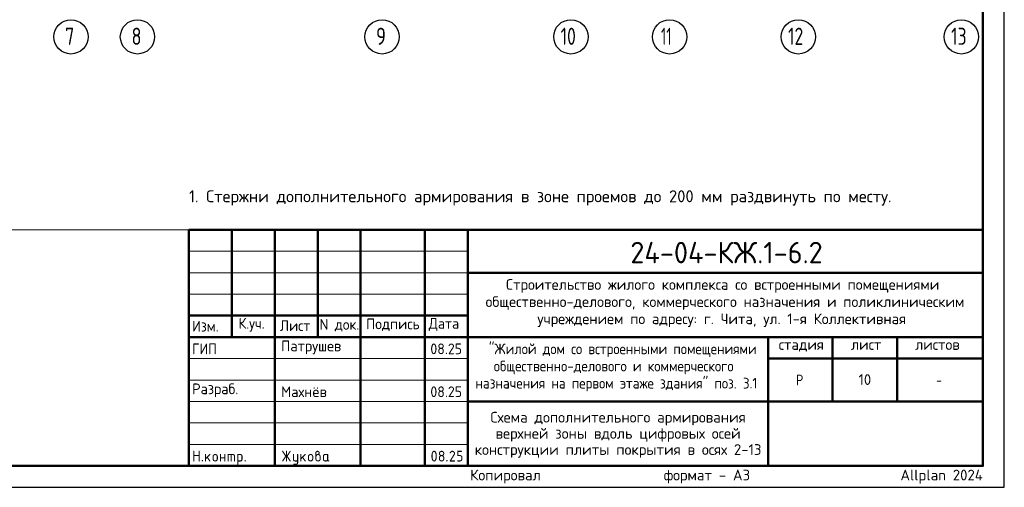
# Model space of a CAD drawing. Header units: millimetres. Extents: x 0 to 42000, y 0 to 29700.
# Tile 4 of 7: x 19055 to 42000, y 0 to 10896. Entities that reach past the tile are written whole.
import ezdxf

# ---------------------------------------------------------------- set-up
doc = ezdxf.new("R2010")
doc.units = ezdxf.units.MM
doc.linetypes.add('______5', pattern=[1100, 800, -100, 100, -100])
doc.layers.add('Standard', color=7, linetype='Continuous', lineweight=25)
doc.layers.add('Надписи', color=7, linetype='Continuous', lineweight=25)
doc.layers.add('Оси', color=7, linetype='______5', lineweight=13, true_color=0x656565)
doc.styles.add('ISOCPEUR', font='txt')

msp = doc.modelspace()

# ---------------------------------------------------------------- hatches: boundary and pattern name
at = {"layer": 'Standard', "linetype": 'Continuous', "lineweight": 25, "transparency": 33554687}
for points in [[(23099, 614), (23099, 839), (23099, 840), (23099, 842), (23099, 843), (23100, 844), (23100, 845), (23101, 846), (23101, 847), (23102, 848), (23103, 849), (23104, 850), (23105, 850), (23106, 851), (23107, 851), (23109, 851), (23110, 851), (23112, 851), (23113, 851), (23115, 851), (23116, 851), (23117, 851), (23118, 850), (23119, 850), (23120, 849), (23121, 848), (23122, 847), (23122, 846), (23123, 845), (23123, 844), (23124, 843), (23124, 842), (23124, 840), (23124, 839), (23124, 751), (23224, 751), (23224, 839), (23224, 840), (23224, 842), (23224, 843), (23225, 844), (23225, 845), (23226, 846), (23226, 847), (23227, 848), (23228, 849), (23229, 850), (23230, 850), (23231, 851), (23232, 851), (23233, 851), (23235, 851), (23236, 851), (23238, 851), (23239, 851), (23241, 851), (23242, 851), (23243, 850), (23244, 850), (23245, 849), (23246, 848), (23247, 847), (23247, 846), (23248, 845), (23248, 844), (23249, 843), (23249, 842), (23249, 840), (23249, 839), (23249, 614), (23249, 612), (23249, 611), (23249, 609), (23248, 608), (23248, 607), (23247, 606), (23247, 605), (23246, 604), (23245, 604), (23244, 603), (23243, 602), (23242, 602), (23241, 602), (23239, 601), (23238, 601), (23236, 601), (23235, 601), (23233, 601), (23232, 602), (23231, 602), (23230, 602), (23229, 603), (23228, 604), (23227, 604), (23226, 605), (23226, 606), (23225, 607), (23225, 608), (23224, 609), (23224, 611), (23224, 612), (23224, 614), (23224, 726), (23124, 726), (23124, 614), (23124, 612), (23124, 611), (23124, 609), (23123, 608), (23123, 607), (23122, 606), (23122, 605), (23121, 604), (23120, 604), (23119, 603), (23118, 602), (23117, 602), (23116, 602), (23115, 601), (23113, 601), (23112, 601), (23110, 601), (23109, 601), (23107, 602), (23106, 602), (23105, 602), (23104, 603), (23103, 604), (23102, 604), (23101, 605), (23101, 606), (23100, 607), (23100, 608), (23099, 609), (23099, 611), (23099, 612)], [(23399, 694), (23478, 773), (23478, 773), (23479, 774), (23480, 775), (23482, 775), (23483, 776), (23484, 776), (23485, 776), (23486, 776), (23488, 776), (23489, 776), (23491, 776), (23492, 775), (23493, 775), (23494, 774), (23495, 774), (23496, 773), (23497, 772), (23497, 771), (23498, 770), (23498, 769), (23499, 768), (23499, 767), (23499, 765), (23499, 764), (23499, 762), (23499, 761), (23498, 760), (23498, 759), (23497, 758), (23497, 757), (23496, 756), (23495, 755), (23440, 700), (23496, 621), (23498, 619), (23498, 617), (23499, 616), (23499, 614), (23499, 612), (23499, 611), (23499, 609), (23498, 608), (23498, 607), (23497, 606), (23497, 605), (23496, 604), (23495, 604), (23494, 603), (23493, 602), (23492, 602), (23491, 602), (23489, 601), (23488, 601), (23486, 601), (23485, 601), (23483, 602), (23482, 602), (23480, 603), (23479, 603), (23478, 604), (23477, 605), (23476, 607), (23422, 682), (23399, 659), (23399, 614), (23399, 612), (23399, 611), (23399, 609), (23398, 608), (23398, 607), (23397, 606), (23397, 605), (23396, 604), (23395, 604), (23394, 603), (23393, 602), (23392, 602), (23391, 602), (23389, 601), (23388, 601), (23386, 601), (23385, 601), (23383, 601), (23382, 602), (23381, 602), (23380, 602), (23379, 603), (23378, 604), (23377, 604), (23376, 605), (23376, 606), (23375, 607), (23375, 608), (23374, 609), (23374, 611), (23374, 612), (23374, 614), (23374, 764), (23374, 765), (23374, 767), (23374, 768), (23375, 769), (23375, 770), (23376, 771), (23376, 772), (23377, 773), (23378, 774), (23379, 774), (23380, 775), (23381, 775), (23382, 776), (23383, 776), (23385, 776), (23386, 776), (23388, 776), (23389, 776), (23391, 776), (23392, 775), (23393, 775), (23394, 774), (23395, 774), (23396, 773), (23397, 772), (23397, 771), (23398, 770), (23398, 769), (23399, 768), (23399, 767), (23399, 765), (23399, 764)], [(23749, 676), (23749, 614), (23749, 612), (23748, 611), (23748, 609), (23748, 608), (23747, 607), (23747, 606), (23746, 605), (23746, 604), (23745, 604), (23744, 603), (23743, 602), (23742, 602), (23740, 602), (23739, 601), (23738, 601), (23736, 601), (23735, 601), (23733, 601), (23732, 602), (23731, 602), (23729, 602), (23729, 603), (23728, 604), (23727, 604), (23726, 605), (23725, 606), (23725, 607), (23724, 608), (23724, 609), (23724, 611), (23724, 612), (23724, 614), (23724, 764), (23724, 765), (23724, 767), (23724, 768), (23724, 769), (23725, 770), (23725, 771), (23726, 772), (23727, 773), (23728, 774), (23729, 774), (23729, 775), (23731, 775), (23732, 776), (23733, 776), (23735, 776), (23736, 776), (23738, 776), (23739, 776), (23740, 776), (23742, 775), (23743, 775), (23744, 774), (23745, 774), (23746, 773), (23746, 772), (23747, 771), (23747, 770), (23748, 769), (23748, 768), (23748, 767), (23749, 765), (23749, 764), (23749, 701), (23823, 701), (23823, 764), (23823, 765), (23824, 767), (23824, 768), (23824, 769), (23825, 770), (23825, 771), (23826, 772), (23826, 773), (23827, 774), (23828, 774), (23829, 775), (23830, 775), (23832, 776), (23833, 776), (23834, 776), (23836, 776), (23837, 776), (23839, 776), (23840, 776), (23841, 775), (23843, 775), (23843, 774), (23844, 774), (23845, 773), (23846, 772), (23847, 771), (23847, 770), (23848, 769), (23848, 768), (23848, 767), (23848, 765), (23848, 764), (23848, 614), (23848, 612), (23848, 611), (23848, 609), (23848, 608), (23847, 607), (23847, 606), (23846, 605), (23845, 604), (23844, 604), (23843, 603), (23843, 602), (23841, 602), (23840, 602), (23839, 601), (23837, 601), (23836, 601), (23834, 601), (23833, 601), (23832, 602), (23830, 602), (23829, 602), (23828, 603), (23827, 604), (23826, 604), (23826, 605), (23825, 606), (23825, 607), (23824, 608), (23824, 609), (23824, 611), (23823, 612), (23823, 614), (23823, 676)], [(23911, 776), (24023, 776), (24026, 776), (24028, 776), (24031, 776), (24033, 775), (24036, 775), (24038, 774), (24040, 773), (24043, 773), (24045, 772), (24047, 770), (24049, 769), (24051, 768), (24053, 767), (24055, 765), (24057, 763), (24059, 762), (24061, 760), (24062, 758), (24064, 756), (24065, 754), (24067, 752), (24068, 750), (24069, 748), (24070, 745), (24071, 743), (24071, 741), (24072, 739), (24072, 736), (24073, 734), (24073, 731), (24073, 729), (24073, 726), (24073, 614), (24073, 612), (24073, 611), (24073, 609), (24073, 608), (24072, 607), (24072, 606), (24071, 605), (24070, 604), (24069, 604), (24068, 603), (24067, 602), (24066, 602), (24065, 602), (24064, 601), (24062, 601), (24061, 601), (24059, 601), (24058, 601), (24057, 602), (24055, 602), (24054, 602), (24053, 603), (24052, 604), (24051, 604), (24051, 605), (24050, 606), (24049, 607), (24049, 608), (24049, 609), (24048, 611), (24048, 612), (24048, 614), (24048, 726), (24048, 729), (24048, 731), (24047, 734), (24046, 736), (24046, 738), (24044, 740), (24043, 742), (24041, 744), (24039, 746), (24037, 747), (24035, 748), (24033, 749), (24031, 750), (24028, 751), (24026, 751), (24023, 751), (23998, 751), (23998, 614), (23998, 612), (23998, 611), (23998, 609), (23998, 608), (23997, 607), (23997, 606), (23996, 605), (23995, 604), (23995, 604), (23994, 603), (23993, 602), (23991, 602), (23990, 602), (23989, 601), (23987, 601), (23986, 601), (23984, 601), (23983, 601), (23982, 602), (23980, 602), (23979, 602), (23978, 603), (23977, 604), (23977, 604), (23976, 605), (23975, 606), (23975, 607), (23974, 608), (23974, 609), (23974, 611), (23973, 612), (23973, 614), (23973, 751), (23924, 751), (23924, 614), (23924, 612), (23923, 611), (23923, 609), (23923, 608), (23922, 607), (23922, 606), (23921, 605), (23920, 604), (23920, 604), (23919, 603), (23918, 602), (23916, 602), (23915, 602), (23914, 601), (23913, 601), (23911, 601), (23909, 601), (23908, 601), (23907, 602), (23906, 602), (23904, 602), (23903, 603), (23902, 604), (23902, 604), (23901, 605), (23900, 606), (23900, 607), (23899, 608), (23899, 609), (23899, 611), (23898, 612), (23898, 614), (23898, 764), (23898, 765), (23899, 767), (23899, 768), (23899, 769), (23900, 770), (23900, 771), (23901, 772), (23902, 773), (23902, 774), (23903, 774), (23904, 775), (23906, 775), (23907, 776), (23908, 776), (23909, 776)], [(25259, 704), (25194, 607), (25193, 605), (25192, 604), (25191, 603), (25190, 603), (25188, 602), (25187, 602), (25185, 601), (25183, 601), (25182, 601), (25180, 601), (25179, 602), (25178, 602), (25177, 603), (25176, 603), (25175, 604), (25174, 605), (25173, 605), (25173, 606), (25172, 607), (25172, 609), (25171, 610), (25171, 611), (25171, 613), (25171, 614), (25171, 616), (25172, 618), (25172, 619), (25173, 621), (25243, 726), (25173, 832), (25172, 833), (25172, 835), (25171, 837), (25171, 838), (25171, 840), (25171, 841), (25171, 843), (25172, 844), (25172, 845), (25173, 846), (25173, 847), (25174, 848), (25175, 849), (25176, 849), (25177, 850), (25178, 850), (25179, 851), (25181, 851), (25182, 851), (25184, 851), (25185, 851), (25187, 851), (25188, 851), (25189, 850), (25191, 849), (25192, 848), (25193, 847), (25194, 846), (25259, 749), (25259, 839), (25259, 840), (25259, 842), (25259, 843), (25259, 844), (25260, 845), (25260, 846), (25261, 847), (25262, 848), (25262, 849), (25263, 850), (25264, 850), (25266, 851), (25267, 851), (25268, 851), (25269, 851), (25271, 851), (25273, 851), (25274, 851), (25275, 851), (25277, 851), (25278, 850), (25279, 850), (25280, 849), (25280, 848), (25281, 847), (25282, 846), (25282, 845), (25283, 844), (25283, 843), (25283, 842), (25284, 840), (25284, 839), (25284, 749), (25348, 846), (25349, 847), (25350, 848), (25351, 849), (25353, 850), (25354, 851), (25356, 851), (25357, 851), (25359, 851), (25360, 851), (25361, 851), (25362, 851), (25363, 850), (25365, 850), (25366, 849), (25367, 848), (25367, 847), (25368, 847), (25369, 846), (25370, 845), (25370, 843), (25371, 842), (25371, 841), (25371, 840), (25371, 839), (25371, 837), (25371, 835), (25370, 833), (25369, 832), (25299, 726), (25369, 621), (25370, 619), (25371, 617), (25371, 616), (25371, 614), (25371, 613), (25371, 611), (25371, 610), (25370, 609), (25370, 608), (25369, 607), (25368, 606), (25368, 605), (25367, 604), (25366, 603), (25365, 603), (25364, 602), (25363, 602), (25361, 602), (25360, 601), (25359, 601), (25357, 601), (25356, 602), (25354, 602), (25353, 603), (25351, 603), (25350, 604), (25349, 605), (25348, 607), (25284, 704), (25284, 614), (25284, 612), (25283, 611), (25283, 609), (25283, 608), (25282, 607), (25282, 606), (25281, 605), (25280, 604), (25280, 604), (25279, 603), (25278, 602), (25277, 602), (25275, 602), (25274, 601), (25273, 601), (25271, 601), (25269, 601), (25268, 601), (25267, 602), (25266, 602), (25264, 602), (25263, 603), (25262, 604), (25262, 604), (25261, 605), (25260, 606), (25260, 607), (25259, 608), (25259, 609), (25259, 611), (25259, 612), (25259, 614)], [(25521, 576), (25521, 601), (25471, 601), (25468, 601), (25466, 602), (25463, 602), (25461, 602), (25458, 603), (25456, 603), (25454, 604), (25452, 605), (25449, 606), (25447, 607), (25445, 608), (25443, 609), (25441, 611), (25439, 612), (25437, 614), (25436, 616), (25434, 618), (25432, 620), (25431, 622), (25429, 624), (25428, 626), (25427, 628), (25426, 630), (25425, 632), (25424, 634), (25423, 637), (25422, 639), (25422, 641), (25422, 644), (25421, 646), (25421, 649), (25421, 651), (25421, 764), (25421, 765), (25421, 767), (25421, 768), (25422, 769), (25422, 770), (25423, 771), (25423, 772), (25424, 773), (25425, 774), (25426, 774), (25427, 775), (25428, 775), (25429, 776), (25431, 776), (25432, 776), (25434, 776), (25435, 776), (25437, 776), (25438, 776), (25439, 775), (25440, 775), (25441, 774), (25442, 774), (25443, 773), (25444, 772), (25444, 771), (25445, 770), (25445, 769), (25446, 768), (25446, 767), (25446, 765), (25446, 764), (25446, 651), (25446, 649), (25447, 646), (25447, 644), (25448, 642), (25449, 640), (25450, 638), (25452, 636), (25454, 634), (25455, 632), (25457, 630), (25459, 629), (25462, 628), (25464, 627), (25466, 627), (25468, 626), (25471, 626), (25521, 626), (25521, 764), (25521, 765), (25521, 767), (25521, 768), (25522, 769), (25522, 770), (25523, 771), (25523, 772), (25524, 773), (25525, 774), (25526, 774), (25527, 775), (25528, 775), (25529, 776), (25530, 776), (25532, 776), (25533, 776), (25535, 776), (25536, 776), (25538, 776), (25539, 775), (25540, 775), (25541, 774), (25542, 774), (25543, 773), (25544, 772), (25544, 771), (25545, 770), (25545, 769), (25545, 768), (25546, 767), (25546, 765), (25546, 764), (25546, 576), (25546, 574), (25546, 571), (25545, 569), (25545, 566), (25545, 564), (25544, 562), (25543, 559), (25542, 557), (25541, 555), (25540, 553), (25539, 551), (25538, 549), (25537, 547), (25535, 545), (25533, 543), (25532, 541), (25530, 539), (25528, 538), (25526, 536), (25524, 535), (25522, 533), (25520, 532), (25518, 531), (25516, 530), (25514, 529), (25511, 528), (25509, 528), (25507, 527), (25504, 527), (25502, 527), (25499, 526), (25497, 526), (25446, 526), (25445, 526), (25443, 527), (25442, 527), (25441, 527), (25440, 528), (25439, 528), (25438, 529), (25437, 529), (25436, 530), (25435, 531), (25435, 532), (25434, 533), (25434, 535), (25434, 536), (25434, 537), (25434, 539), (25434, 540), (25434, 541), (25434, 542), (25435, 544), (25435, 545), (25436, 546), (25436, 547), (25437, 548), (25438, 549), (25439, 549), (25440, 550), (25442, 550), (25443, 551), (25444, 551), (25445, 551), (25446, 551), (25496, 551), (25499, 551), (25501, 552), (25503, 552), (25506, 553), (25508, 554), (25510, 555), (25512, 557), (25514, 558), (25515, 560), (25517, 562), (25518, 564), (25519, 566), (25520, 568), (25520, 571), (25521, 573)], [(25621, 694), (25700, 773), (25700, 773), (25701, 774), (25702, 775), (25704, 775), (25705, 776), (25706, 776), (25707, 776), (25708, 776), (25710, 776), (25711, 776), (25713, 776), (25714, 775), (25715, 775), (25716, 774), (25717, 774), (25718, 773), (25719, 772), (25719, 771), (25720, 770), (25720, 769), (25721, 768), (25721, 767), (25721, 765), (25721, 764), (25721, 762), (25721, 761), (25721, 760), (25720, 759), (25720, 758), (25719, 757), (25718, 756), (25717, 755), (25662, 700), (25719, 621), (25720, 619), (25720, 617), (25721, 616), (25721, 614), (25721, 612), (25721, 611), (25721, 609), (25720, 608), (25720, 607), (25719, 606), (25719, 605), (25718, 604), (25717, 604), (25716, 603), (25715, 602), (25714, 602), (25713, 602), (25711, 601), (25710, 601), (25708, 601), (25707, 601), (25705, 602), (25704, 602), (25703, 603), (25701, 603), (25700, 604), (25699, 605), (25698, 607), (25644, 682), (25621, 659), (25621, 614), (25621, 612), (25621, 611), (25621, 609), (25620, 608), (25620, 607), (25619, 606), (25619, 605), (25618, 604), (25617, 604), (25616, 603), (25615, 602), (25614, 602), (25613, 602), (25611, 601), (25610, 601), (25608, 601), (25607, 601), (25606, 601), (25604, 602), (25603, 602), (25602, 602), (25601, 603), (25600, 604), (25599, 604), (25598, 605), (25598, 606), (25597, 607), (25597, 608), (25596, 609), (25596, 611), (25596, 612), (25596, 614), (25596, 764), (25596, 765), (25596, 767), (25596, 768), (25597, 769), (25597, 770), (25598, 771), (25598, 772), (25599, 773), (25600, 774), (25601, 774), (25602, 775), (25603, 775), (25604, 776), (25606, 776), (25607, 776), (25608, 776), (25610, 776), (25611, 776), (25613, 776), (25614, 775), (25615, 775), (25616, 774), (25617, 774), (25618, 773), (25619, 772), (25619, 771), (25620, 770), (25620, 769), (25621, 768), (25621, 767), (25621, 765), (25621, 764)], [(29137, 851), (29140, 851), (29144, 851), (29147, 851), (29150, 850), (29153, 850), (29156, 849), (29158, 848), (29161, 847), (29164, 846), (29167, 844), (29169, 843), (29172, 841), (29174, 839), (29177, 837), (29179, 835), (29181, 833), (29184, 831), (29186, 828), (29188, 826), (29189, 823), (29191, 821), (29193, 818), (29194, 816), (29195, 813), (29196, 810), (29197, 807), (29198, 804), (29198, 801), (29199, 798), (29199, 795), (29200, 792), (29200, 789), (29200, 784), (29199, 780), (29198, 775), (29197, 771), (29195, 766), (29193, 762), (29191, 757), (29188, 753), (29110, 626), (29187, 626), (29189, 626), (29190, 626), (29191, 626), (29193, 626), (29194, 625), (29195, 625), (29196, 624), (29197, 623), (29197, 622), (29198, 621), (29198, 620), (29199, 619), (29199, 618), (29199, 617), (29200, 615), (29200, 614), (29200, 612), (29199, 611), (29199, 610), (29199, 608), (29198, 607), (29198, 606), (29197, 605), (29197, 604), (29196, 604), (29195, 603), (29194, 602), (29193, 602), (29191, 602), (29190, 601), (29189, 601), (29187, 601), (29087, 601), (29086, 601), (29084, 601), (29083, 602), (29082, 602), (29081, 602), (29080, 603), (29079, 604), (29078, 604), (29077, 605), (29076, 606), (29076, 607), (29075, 608), (29075, 609), (29075, 611), (29075, 612), (29075, 614), (29075, 616), (29075, 617), (29076, 619), (29077, 621), (29168, 768), (29170, 771), (29171, 773), (29172, 776), (29173, 778), (29174, 781), (29174, 783), (29175, 786), (29175, 789), (29175, 793), (29174, 796), (29173, 800), (29172, 803), (29171, 806), (29168, 809), (29166, 813), (29164, 815), (29161, 818), (29158, 820), (29155, 822), (29152, 823), (29148, 825), (29145, 826), (29141, 826), (29137, 826), (29135, 826), (29132, 826), (29129, 825), (29127, 824), (29124, 823), (29122, 822), (29119, 820), (29117, 818), (29114, 816), (29112, 814), (29110, 812), (29107, 809), (29105, 806), (29103, 802), (29100, 799), (29098, 795), (29097, 793), (29096, 792), (29095, 791), (29094, 790), (29092, 790), (29091, 789), (29089, 789), (29087, 789), (29086, 789), (29084, 789), (29083, 789), (29082, 790), (29081, 790), (29080, 791), (29079, 791), (29078, 792), (29077, 793), (29076, 794), (29076, 795), (29075, 796), (29075, 797), (29075, 798), (29075, 800), (29075, 801), (29075, 803), (29075, 804), (29075, 805), (29076, 806), (29079, 812), (29082, 817), (29085, 822), (29088, 826), (29092, 830), (29095, 834), (29099, 837), (29103, 840), (29107, 843), (29111, 845), (29115, 847), (29119, 848), (29123, 850), (29128, 851), (29132, 851)], [(29250, 739), (29250, 839), (29250, 840), (29250, 842), (29250, 843), (29250, 844), (29251, 845), (29251, 846), (29252, 847), (29253, 848), (29253, 849), (29254, 850), (29255, 850), (29257, 851), (29258, 851), (29259, 851), (29261, 851), (29262, 851), (29349, 851), (29351, 851), (29352, 851), (29354, 851), (29355, 851), (29356, 850), (29357, 850), (29358, 849), (29359, 848), (29359, 847), (29360, 846), (29361, 845), (29361, 844), (29361, 843), (29362, 842), (29362, 840), (29362, 839), (29362, 837), (29362, 836), (29361, 834), (29361, 833), (29361, 832), (29360, 831), (29359, 830), (29359, 829), (29358, 829), (29357, 828), (29356, 827), (29355, 827), (29354, 827), (29352, 826), (29351, 826), (29349, 826), (29275, 826), (29275, 751), (29312, 751), (29315, 751), (29318, 751), (29322, 751), (29324, 750), (29327, 750), (29330, 749), (29333, 748), (29336, 747), (29339, 746), (29341, 744), (29344, 743), (29347, 741), (29349, 739), (29351, 737), (29354, 735), (29356, 733), (29358, 731), (29360, 728), (29362, 726), (29364, 723), (29366, 721), (29367, 718), (29369, 715), (29370, 713), (29371, 710), (29372, 707), (29373, 704), (29373, 701), (29374, 698), (29374, 695), (29374, 692), (29374, 689), (29374, 664), (29374, 661), (29374, 657), (29374, 654), (29373, 651), (29373, 648), (29372, 645), (29371, 643), (29370, 640), (29369, 637), (29367, 634), (29366, 632), (29364, 629), (29362, 627), (29360, 624), (29358, 622), (29356, 620), (29354, 617), (29351, 615), (29349, 613), (29346, 612), (29344, 610), (29341, 608), (29339, 607), (29336, 606), (29333, 605), (29330, 604), (29327, 603), (29324, 602), (29321, 602), (29318, 602), (29315, 601), (29312, 601), (29262, 601), (29261, 601), (29259, 601), (29258, 602), (29257, 602), (29255, 602), (29254, 603), (29253, 604), (29253, 604), (29252, 605), (29251, 606), (29251, 607), (29250, 608), (29250, 610), (29250, 611), (29250, 612), (29250, 614), (29250, 615), (29250, 617), (29250, 618), (29250, 619), (29251, 620), (29251, 621), (29252, 622), (29253, 623), (29253, 624), (29254, 625), (29255, 625), (29257, 626), (29258, 626), (29259, 626), (29261, 626), (29262, 626), (29312, 626), (29316, 626), (29319, 627), (29323, 628), (29326, 629), (29330, 630), (29333, 632), (29336, 634), (29338, 637), (29341, 640), (29343, 643), (29345, 646), (29347, 649), (29348, 653), (29349, 656), (29349, 660), (29349, 664), (29349, 689), (29349, 693), (29349, 696), (29348, 700), (29347, 703), (29345, 707), (29343, 710), (29341, 713), (29338, 715), (29336, 718), (29333, 720), (29330, 722), (29326, 724), (29323, 725), (29319, 726), (29316, 726), (29312, 726), (29262, 726), (29261, 726), (29259, 726), (29258, 727), (29257, 727), (29255, 727), (29254, 728), (29253, 729), (29253, 729), (29252, 730), (29251, 731), (29251, 732), (29250, 733), (29250, 734), (29250, 736), (29250, 737)], [(23299, 626), (23299, 628), (23299, 629), (23299, 631), (23300, 632), (23300, 633), (23301, 634), (23301, 635), (23302, 636), (23303, 637), (23304, 637), (23305, 638), (23306, 638), (23307, 638), (23309, 639), (23310, 639), (23312, 639), (23313, 639), (23314, 639), (23316, 638), (23317, 638), (23318, 638), (23319, 637), (23320, 637), (23321, 636), (23322, 635), (23322, 634), (23323, 633), (23323, 632), (23324, 631), (23324, 629), (23324, 628), (23324, 626), (23324, 614), (23324, 612), (23324, 611), (23324, 610), (23323, 608), (23323, 607), (23322, 606), (23322, 605), (23321, 604), (23320, 604), (23319, 603), (23318, 602), (23317, 602), (23316, 602), (23314, 601), (23313, 601), (23312, 601), (23310, 601), (23309, 601), (23307, 602), (23306, 602), (23305, 602), (23304, 603), (23303, 604), (23302, 604), (23301, 605), (23301, 606), (23300, 607), (23300, 608), (23299, 610), (23299, 611), (23299, 612), (23299, 614)], [(24298, 626), (24298, 628), (24298, 629), (24299, 631), (24299, 632), (24299, 633), (24300, 634), (24301, 635), (24301, 636), (24302, 637), (24303, 637), (24304, 638), (24305, 638), (24307, 638), (24308, 639), (24309, 639), (24311, 639), (24312, 639), (24314, 639), (24315, 638), (24316, 638), (24317, 638), (24318, 637), (24319, 637), (24320, 636), (24321, 635), (24322, 634), (24322, 633), (24323, 632), (24323, 631), (24323, 629), (24323, 628), (24323, 626), (24323, 614), (24323, 612), (24323, 611), (24323, 610), (24323, 608), (24322, 607), (24322, 606), (24321, 605), (24320, 604), (24319, 604), (24318, 603), (24317, 602), (24316, 602), (24315, 602), (24314, 601), (24312, 601), (24311, 601), (24309, 601), (24308, 601), (24307, 602), (24305, 602), (24304, 602), (24303, 603), (24302, 604), (24301, 604), (24301, 605), (24300, 606), (24299, 607), (24299, 608), (24299, 610), (24298, 611), (24298, 612), (24298, 614)], [(29000, 626), (29000, 628), (29000, 629), (29000, 631), (29001, 632), (29001, 633), (29002, 634), (29002, 635), (29003, 636), (29004, 637), (29005, 637), (29006, 638), (29007, 638), (29008, 638), (29009, 639), (29011, 639), (29012, 639), (29014, 639), (29015, 639), (29017, 638), (29018, 638), (29019, 638), (29020, 637), (29021, 637), (29022, 636), (29023, 635), (29023, 634), (29024, 633), (29024, 632), (29024, 631), (29025, 629), (29025, 628), (29025, 626), (29025, 614), (29025, 612), (29025, 611), (29024, 610), (29024, 608), (29024, 607), (29023, 606), (29023, 605), (29022, 604), (29021, 604), (29020, 603), (29019, 602), (29018, 602), (29017, 602), (29015, 601), (29014, 601), (29012, 601), (29011, 601), (29009, 601), (29008, 602), (29007, 602), (29006, 602), (29005, 603), (29004, 604), (29003, 604), (29002, 605), (29002, 606), (29001, 607), (29001, 608), (29000, 610), (29000, 611), (29000, 612), (29000, 614)]]:
    msp.add_hatch(color=7, dxfattribs=at).paths.add_polyline_path(points, flags=16)
h = msp.add_hatch(color=7, dxfattribs=at)
h.paths.add_polyline_path([(23549, 664), (23549, 714), (23549, 717), (23549, 720), (23549, 723), (23550, 726), (23550, 729), (23551, 732), (23552, 735), (23553, 738), (23554, 740), (23556, 743), (23557, 746), (23559, 748), (23561, 751), (23563, 753), (23565, 756), (23567, 758), (23569, 760), (23572, 762), (23574, 764), (23577, 766), (23579, 768), (23582, 769), (23584, 770), (23587, 772), (23590, 773), (23593, 774), (23596, 774), (23599, 775), (23602, 776), (23605, 776), (23608, 776), (23611, 776), (23614, 776), (23618, 776), (23621, 776), (23624, 775), (23627, 774), (23630, 774), (23633, 773), (23635, 772), (23638, 770), (23641, 769), (23643, 768), (23646, 766), (23648, 764), (23651, 762), (23653, 760), (23655, 758), (23658, 756), (23660, 753), (23662, 751), (23663, 749), (23665, 746), (23666, 743), (23668, 741), (23669, 738), (23670, 735), (23671, 732), (23672, 729), (23672, 726), (23673, 723), (23673, 720), (23674, 717), (23674, 714), (23674, 664), (23674, 660), (23673, 657), (23673, 654), (23672, 651), (23672, 648), (23671, 645), (23670, 642), (23669, 640), (23668, 637), (23666, 634), (23665, 632), (23663, 629), (23662, 627), (23660, 624), (23658, 622), (23655, 620), (23653, 617), (23651, 615), (23648, 613), (23646, 612), (23643, 610), (23641, 608), (23638, 607), (23635, 606), (23632, 605), (23629, 604), (23627, 603), (23624, 602), (23621, 602), (23617, 602), (23614, 601), (23611, 601), (23608, 601), (23605, 602), (23602, 602), (23599, 602), (23596, 603), (23593, 604), (23590, 605), (23587, 606), (23584, 607), (23582, 608), (23579, 610), (23577, 612), (23574, 613), (23572, 615), (23569, 617), (23567, 620), (23565, 622), (23563, 624), (23561, 627), (23559, 629), (23557, 632), (23556, 634), (23554, 637), (23553, 640), (23552, 642), (23551, 645), (23550, 648), (23550, 651), (23549, 654), (23549, 657), (23549, 660)], flags=16)
h.paths.add_polyline_path([(23648, 664), (23648, 714), (23648, 718), (23648, 721), (23647, 725), (23646, 728), (23644, 732), (23642, 735), (23640, 738), (23638, 740), (23635, 743), (23632, 745), (23629, 747), (23625, 749), (23622, 750), (23619, 751), (23615, 751), (23611, 751), (23607, 751), (23604, 751), (23600, 750), (23597, 749), (23594, 747), (23590, 745), (23587, 743), (23585, 740), (23582, 738), (23580, 735), (23578, 732), (23577, 728), (23575, 725), (23574, 721), (23574, 718), (23574, 714), (23574, 664), (23574, 660), (23574, 656), (23575, 653), (23577, 649), (23578, 646), (23580, 643), (23582, 640), (23585, 637), (23587, 634), (23590, 632), (23593, 630), (23597, 629), (23600, 628), (23604, 627), (23607, 626), (23611, 626), (23615, 626), (23619, 627), (23622, 628), (23625, 629), (23629, 630), (23632, 633), (23635, 635), (23638, 637), (23640, 640), (23642, 643), (23644, 646), (23646, 649), (23647, 653), (23648, 656), (23648, 660)])
h = msp.add_hatch(color=7, dxfattribs=at)
h.paths.add_polyline_path([(24123, 764), (24123, 765), (24124, 767), (24124, 768), (24124, 769), (24125, 770), (24125, 771), (24126, 772), (24127, 773), (24127, 774), (24128, 774), (24129, 775), (24130, 775), (24132, 776), (24133, 776), (24134, 776), (24136, 776), (24198, 776), (24201, 776), (24203, 776), (24206, 776), (24208, 775), (24211, 775), (24213, 774), (24215, 773), (24218, 773), (24220, 772), (24222, 770), (24224, 769), (24226, 768), (24228, 767), (24230, 765), (24232, 763), (24234, 762), (24236, 760), (24237, 758), (24239, 756), (24240, 754), (24241, 752), (24243, 750), (24244, 748), (24245, 746), (24245, 743), (24246, 741), (24247, 739), (24247, 736), (24248, 734), (24248, 731), (24248, 729), (24248, 726), (24248, 651), (24248, 649), (24248, 646), (24248, 644), (24247, 641), (24247, 639), (24246, 637), (24245, 634), (24245, 632), (24244, 630), (24243, 628), (24241, 626), (24240, 624), (24239, 622), (24237, 620), (24236, 618), (24234, 616), (24232, 614), (24230, 612), (24228, 611), (24226, 609), (24224, 608), (24222, 607), (24220, 606), (24218, 605), (24215, 604), (24213, 603), (24211, 603), (24208, 602), (24206, 602), (24203, 602), (24201, 601), (24198, 601), (24148, 601), (24148, 539), (24148, 537), (24148, 536), (24148, 535), (24148, 533), (24147, 532), (24147, 531), (24146, 530), (24145, 529), (24145, 529), (24144, 528), (24143, 528), (24141, 527), (24140, 527), (24139, 527), (24138, 526), (24136, 526), (24134, 526), (24133, 527), (24132, 527), (24130, 527), (24129, 528), (24128, 528), (24127, 529), (24127, 529), (24126, 530), (24125, 531), (24125, 532), (24124, 533), (24124, 535), (24124, 536), (24123, 537), (24123, 539)], flags=16)
h.paths.add_polyline_path([(24148, 751), (24148, 626), (24198, 626), (24201, 626), (24203, 627), (24206, 627), (24208, 628), (24210, 629), (24212, 630), (24214, 632), (24216, 634), (24218, 635), (24219, 637), (24220, 639), (24221, 642), (24222, 644), (24223, 646), (24223, 649), (24223, 651), (24223, 726), (24223, 729), (24223, 731), (24222, 734), (24221, 736), (24220, 738), (24219, 740), (24218, 742), (24216, 744), (24214, 746), (24212, 747), (24210, 748), (24208, 749), (24206, 750), (24203, 751), (24201, 751), (24198, 751)])
h = msp.add_hatch(color=7, dxfattribs=at)
h.paths.add_polyline_path([(25771, 664), (25771, 714), (25771, 717), (25771, 720), (25771, 723), (25772, 726), (25773, 729), (25773, 732), (25774, 735), (25775, 738), (25777, 740), (25778, 743), (25779, 746), (25781, 748), (25783, 751), (25785, 753), (25787, 756), (25789, 758), (25791, 760), (25794, 762), (25796, 764), (25799, 766), (25801, 768), (25804, 769), (25806, 770), (25809, 772), (25812, 773), (25815, 774), (25818, 774), (25821, 775), (25824, 776), (25827, 776), (25830, 776), (25833, 776), (25836, 776), (25840, 776), (25843, 776), (25846, 775), (25849, 774), (25852, 774), (25855, 773), (25857, 772), (25860, 770), (25863, 769), (25865, 768), (25868, 766), (25871, 764), (25873, 762), (25875, 760), (25878, 758), (25880, 756), (25882, 753), (25884, 751), (25885, 749), (25887, 746), (25889, 743), (25890, 741), (25891, 738), (25892, 735), (25893, 732), (25894, 729), (25894, 726), (25895, 723), (25895, 720), (25896, 717), (25896, 714), (25896, 664), (25896, 660), (25895, 657), (25895, 654), (25894, 651), (25894, 648), (25893, 645), (25892, 642), (25891, 640), (25890, 637), (25888, 634), (25887, 632), (25885, 629), (25884, 627), (25882, 624), (25880, 622), (25877, 620), (25875, 617), (25873, 615), (25870, 613), (25868, 612), (25865, 610), (25863, 608), (25860, 607), (25857, 606), (25854, 605), (25852, 604), (25849, 603), (25846, 602), (25843, 602), (25840, 602), (25836, 601), (25833, 601), (25830, 601), (25827, 602), (25824, 602), (25821, 602), (25818, 603), (25815, 604), (25812, 605), (25809, 606), (25806, 607), (25804, 608), (25801, 610), (25799, 612), (25796, 613), (25794, 615), (25791, 617), (25789, 620), (25787, 622), (25785, 624), (25783, 627), (25781, 629), (25779, 632), (25778, 634), (25777, 637), (25775, 640), (25774, 642), (25773, 645), (25773, 648), (25772, 651), (25771, 654), (25771, 657), (25771, 660)], flags=16)
h.paths.add_polyline_path([(25871, 664), (25871, 714), (25871, 718), (25870, 721), (25869, 725), (25868, 728), (25866, 732), (25864, 735), (25862, 738), (25860, 740), (25857, 743), (25854, 745), (25851, 747), (25848, 749), (25844, 750), (25841, 751), (25837, 751), (25833, 751), (25829, 751), (25826, 751), (25822, 750), (25819, 749), (25816, 747), (25813, 745), (25810, 743), (25807, 740), (25804, 738), (25802, 735), (25800, 732), (25799, 728), (25797, 725), (25797, 721), (25796, 718), (25796, 714), (25796, 664), (25796, 660), (25797, 656), (25797, 653), (25799, 649), (25800, 646), (25802, 643), (25804, 640), (25807, 637), (25809, 634), (25812, 632), (25815, 630), (25819, 629), (25822, 628), (25826, 627), (25829, 626), (25833, 626), (25837, 626), (25841, 627), (25844, 628), (25848, 629), (25851, 630), (25854, 633), (25857, 635), (25860, 637), (25862, 640), (25864, 643), (25866, 646), (25868, 649), (25869, 653), (25870, 656), (25871, 660)])
h = msp.add_hatch(color=7, dxfattribs=at)
h.paths.add_polyline_path([(25971, 764), (25975, 767), (25979, 769), (25982, 772), (25986, 773), (25990, 775), (25993, 775), (25997, 776), (26000, 776), (26002, 776), (26004, 777), (26006, 777), (26007, 778), (26009, 779), (26011, 781), (26013, 783), (26014, 785), (26016, 787), (26017, 789), (26018, 791), (26019, 793), (26020, 795), (26020, 797), (26021, 799), (26021, 801), (26021, 804), (26020, 806), (26020, 809), (26019, 811), (26018, 813), (26017, 815), (26015, 817), (26014, 819), (26012, 821), (26010, 822), (26008, 824), (26005, 824), (26003, 825), (26001, 826), (25998, 826), (25996, 826), (25993, 826), (25991, 826), (25988, 825), (25986, 824), (25984, 823), (25982, 822), (25980, 821), (25978, 819), (25976, 817), (25975, 815), (25973, 813), (25973, 811), (25972, 809), (25971, 806), (25971, 804), (25971, 801)])
h.paths.add_polyline_path([(26033, 771), (26037, 769), (26041, 767), (26045, 765), (26048, 762), (26052, 759), (26055, 756), (26058, 752), (26060, 748), (26063, 744), (26065, 740), (26067, 736), (26068, 732), (26069, 727), (26070, 723), (26070, 718), (26070, 714), (26070, 664), (26070, 661), (26070, 657), (26070, 654), (26069, 651), (26069, 648), (26068, 645), (26067, 642), (26066, 640), (26065, 637), (26063, 634), (26062, 632), (26060, 629), (26058, 627), (26056, 624), (26054, 622), (26052, 619), (26050, 617), (26048, 615), (26045, 613), (26043, 612), (26040, 610), (26037, 608), (26035, 607), (26032, 606), (26029, 605), (26026, 604), (26024, 603), (26021, 602), (26018, 602), (26014, 602), (26011, 601), (26008, 601), (26005, 601), (26002, 602), (25999, 602), (25996, 602), (25993, 603), (25990, 604), (25987, 605), (25984, 606), (25981, 607), (25979, 608), (25976, 610), (25973, 612), (25971, 613), (25968, 615), (25966, 617), (25964, 620), (25962, 622), (25960, 624), (25958, 627), (25956, 629), (25954, 632), (25953, 634), (25951, 637), (25950, 640), (25949, 643), (25948, 645), (25947, 648), (25947, 651), (25946, 654), (25946, 657), (25946, 661), (25946, 664), (25946, 801), (25946, 804), (25946, 806), (25946, 809), (25947, 811), (25947, 814), (25948, 816), (25948, 818), (25949, 821), (25950, 823), (25951, 825), (25953, 827), (25954, 829), (25955, 831), (25957, 833), (25958, 835), (25960, 837), (25962, 839), (25964, 840), (25966, 842), (25968, 843), (25970, 845), (25972, 846), (25974, 847), (25976, 848), (25979, 849), (25981, 849), (25983, 850), (25986, 850), (25988, 851), (25990, 851), (25993, 851), (25996, 851), (25998, 851), (26001, 851), (26003, 851), (26006, 850), (26008, 850), (26010, 849), (26013, 849), (26015, 848), (26017, 847), (26019, 846), (26021, 844), (26023, 843), (26025, 842), (26027, 840), (26029, 839), (26031, 837), (26033, 835), (26034, 833), (26036, 831), (26037, 829), (26039, 827), (26040, 825), (26041, 823), (26042, 821), (26043, 818), (26043, 816), (26044, 814), (26045, 811), (26045, 809), (26045, 806), (26045, 804), (26045, 801), (26045, 797), (26045, 792), (26044, 788), (26042, 784), (26041, 781), (26038, 777), (26036, 774)], flags=16)
h.paths.add_polyline_path([(26045, 664), (26045, 714), (26045, 718), (26045, 721), (26044, 725), (26043, 728), (26041, 732), (26039, 735), (26037, 738), (26035, 740), (26032, 743), (26029, 745), (26026, 747), (26023, 749), (26019, 750), (26016, 751), (26012, 751), (26008, 751), (26004, 751), (26001, 751), (25997, 750), (25994, 749), (25990, 747), (25987, 745), (25984, 743), (25982, 740), (25979, 738), (25977, 735), (25975, 732), (25973, 728), (25972, 725), (25971, 721), (25971, 718), (25971, 714), (25971, 664), (25971, 660), (25971, 656), (25972, 653), (25973, 649), (25975, 646), (25977, 643), (25979, 640), (25982, 637), (25984, 634), (25987, 632), (25990, 630), (25994, 629), (25997, 628), (26001, 627), (26004, 626), (26008, 626), (26012, 626), (26016, 627), (26019, 628), (26023, 629), (26026, 630), (26029, 633), (26032, 635), (26035, 637), (26037, 640), (26039, 643), (26041, 646), (26043, 649), (26044, 653), (26045, 656), (26045, 660)])
h = msp.add_hatch(color=7, dxfattribs=at)
h.paths.add_polyline_path([(26220, 751), (26170, 751), (26168, 751), (26165, 751), (26163, 750), (26161, 749), (26159, 748), (26157, 747), (26155, 746), (26153, 744), (26151, 742), (26150, 740), (26148, 738), (26147, 736), (26147, 734), (26146, 731), (26146, 729), (26146, 726), (26146, 651), (26146, 649), (26146, 646), (26147, 644), (26147, 642), (26148, 640), (26150, 638), (26151, 636), (26153, 634), (26155, 632), (26157, 630), (26159, 629), (26161, 628), (26163, 627), (26166, 627), (26168, 626), (26170, 626), (26195, 626), (26198, 626), (26200, 627), (26203, 627), (26205, 628), (26207, 629), (26209, 630), (26211, 632), (26213, 634), (26215, 635), (26216, 637), (26218, 639), (26218, 642), (26219, 644), (26220, 646), (26220, 649), (26220, 651)])
h.paths.add_polyline_path([(26270, 614), (26270, 612), (26270, 611), (26270, 609), (26270, 608), (26269, 607), (26269, 606), (26268, 605), (26267, 604), (26266, 604), (26265, 603), (26264, 602), (26263, 602), (26262, 602), (26261, 601), (26259, 601), (26258, 601), (26253, 601), (26249, 602), (26246, 603), (26242, 605), (26238, 606), (26235, 609), (26232, 611), (26229, 615), (26226, 611), (26222, 609), (26218, 606), (26214, 605), (26210, 603), (26205, 602), (26200, 601), (26195, 601), (26170, 601), (26168, 601), (26165, 602), (26163, 602), (26160, 602), (26158, 603), (26156, 603), (26153, 604), (26151, 605), (26149, 606), (26147, 607), (26145, 608), (26143, 609), (26141, 611), (26139, 612), (26137, 614), (26135, 616), (26133, 618), (26132, 619), (26130, 621), (26129, 623), (26127, 625), (26126, 628), (26125, 630), (26124, 632), (26123, 634), (26123, 636), (26122, 639), (26121, 641), (26121, 644), (26121, 646), (26121, 649), (26121, 651), (26121, 726), (26121, 729), (26121, 731), (26121, 734), (26121, 736), (26122, 739), (26123, 741), (26123, 743), (26124, 746), (26125, 748), (26126, 750), (26127, 752), (26129, 754), (26130, 756), (26132, 758), (26133, 760), (26135, 762), (26137, 763), (26139, 765), (26141, 767), (26143, 768), (26145, 769), (26147, 770), (26149, 772), (26151, 773), (26153, 773), (26156, 774), (26158, 775), (26160, 775), (26163, 776), (26165, 776), (26168, 776), (26170, 776), (26233, 776), (26234, 776), (26236, 776), (26237, 776), (26238, 775), (26239, 775), (26240, 774), (26241, 774), (26242, 773), (26243, 772), (26244, 771), (26244, 770), (26245, 769), (26245, 768), (26245, 767), (26245, 765), (26245, 764), (26245, 639), (26245, 637), (26246, 636), (26246, 634), (26246, 633), (26246, 632), (26247, 631), (26248, 630), (26248, 629), (26249, 629), (26250, 628), (26251, 627), (26252, 627), (26254, 627), (26255, 626), (26256, 626), (26258, 626), (26259, 626), (26261, 626), (26262, 626), (26263, 625), (26264, 625), (26265, 625), (26266, 624), (26267, 623), (26268, 622), (26269, 621), (26269, 620), (26270, 619), (26270, 618), (26270, 617), (26270, 615)], flags=16)
h = msp.add_hatch(color=7, dxfattribs=at)
h.paths.add_polyline_path([(28750, 726), (28750, 734), (28749, 742), (28749, 749), (28748, 756), (28747, 764), (28746, 771), (28745, 778), (28743, 785), (28742, 790), (28741, 795), (28739, 799), (28738, 803), (28736, 807), (28734, 810), (28732, 813), (28731, 816), (28729, 818), (28727, 820), (28724, 822), (28722, 824), (28720, 825), (28718, 826), (28715, 826), (28712, 826), (28710, 826), (28708, 826), (28705, 825), (28703, 824), (28701, 822), (28699, 820), (28696, 818), (28695, 816), (28693, 813), (28691, 810), (28689, 807), (28688, 803), (28686, 799), (28685, 794), (28683, 790), (28682, 785), (28680, 778), (28679, 770), (28678, 763), (28677, 756), (28676, 749), (28676, 741), (28675, 734), (28675, 726), (28675, 719), (28676, 711), (28676, 704), (28677, 696), (28678, 689), (28679, 682), (28680, 675), (28682, 668), (28683, 663), (28684, 658), (28686, 654), (28687, 650), (28689, 646), (28691, 643), (28693, 639), (28694, 637), (28696, 634), (28698, 632), (28701, 630), (28703, 629), (28705, 628), (28707, 627), (28710, 626), (28712, 626), (28715, 626), (28718, 627), (28720, 628), (28722, 629), (28724, 630), (28727, 632), (28729, 634), (28731, 637), (28732, 639), (28734, 643), (28736, 646), (28738, 650), (28739, 654), (28741, 658), (28742, 663), (28743, 668), (28745, 675), (28746, 682), (28747, 689), (28748, 696), (28749, 704), (28749, 711), (28750, 719)])
h.paths.add_polyline_path([(28775, 726), (28775, 721), (28775, 715), (28775, 710), (28774, 705), (28774, 699), (28773, 694), (28773, 689), (28772, 685), (28771, 680), (28771, 675), (28770, 671), (28769, 666), (28768, 662), (28766, 657), (28765, 653), (28764, 649), (28762, 643), (28760, 638), (28757, 633), (28755, 628), (28752, 624), (28749, 620), (28746, 616), (28743, 613), (28740, 610), (28736, 608), (28733, 606), (28729, 604), (28725, 603), (28721, 602), (28717, 601), (28712, 601), (28708, 601), (28704, 602), (28700, 603), (28696, 604), (28692, 606), (28689, 608), (28685, 610), (28682, 613), (28679, 616), (28676, 620), (28673, 624), (28670, 628), (28668, 632), (28665, 638), (28663, 643), (28661, 649), (28660, 653), (28658, 657), (28657, 661), (28656, 666), (28655, 670), (28654, 675), (28654, 680), (28653, 684), (28652, 689), (28652, 694), (28651, 699), (28651, 705), (28650, 710), (28650, 715), (28650, 721), (28650, 726), (28650, 732), (28650, 737), (28650, 743), (28651, 748), (28651, 753), (28652, 758), (28652, 763), (28653, 768), (28654, 773), (28654, 778), (28655, 782), (28656, 787), (28657, 791), (28658, 795), (28660, 800), (28661, 804), (28663, 810), (28665, 815), (28668, 820), (28670, 825), (28673, 829), (28676, 833), (28679, 836), (28682, 839), (28685, 842), (28689, 845), (28692, 847), (28696, 848), (28700, 850), (28704, 851), (28708, 851), (28712, 851), (28717, 851), (28721, 851), (28725, 850), (28729, 848), (28733, 847), (28736, 845), (28740, 842), (28743, 839), (28746, 836), (28749, 833), (28752, 829), (28755, 824), (28757, 820), (28760, 815), (28762, 810), (28764, 804), (28765, 799), (28766, 795), (28768, 791), (28769, 787), (28770, 782), (28771, 777), (28771, 773), (28772, 768), (28773, 763), (28773, 758), (28774, 753), (28774, 748), (28775, 743), (28775, 737), (28775, 732)], flags=16)
h = msp.add_hatch(color=7, dxfattribs=at)
h.paths.add_polyline_path([(28887, 626), (28891, 626), (28895, 627), (28898, 628), (28902, 629), (28905, 630), (28908, 632), (28911, 634), (28914, 637), (28917, 640), (28919, 643), (28921, 646), (28922, 649), (28923, 653), (28924, 656), (28925, 660), (28925, 664), (28925, 689), (28925, 693), (28924, 696), (28923, 700), (28922, 703), (28921, 707), (28919, 710), (28916, 713), (28914, 715), (28911, 718), (28908, 720), (28905, 722), (28902, 724), (28898, 725), (28895, 726), (28891, 726), (28887, 726), (28883, 726), (28880, 726), (28876, 725), (28873, 724), (28870, 722), (28867, 720), (28864, 718), (28861, 715), (28858, 713), (28856, 710), (28854, 707), (28853, 703), (28851, 700), (28851, 696), (28850, 693), (28850, 689), (28850, 664), (28850, 660), (28851, 656), (28851, 653), (28853, 649), (28854, 646), (28856, 643), (28858, 640), (28861, 637), (28864, 634), (28867, 632), (28870, 630), (28873, 629), (28876, 628), (28880, 627), (28883, 626)])
h.paths.add_polyline_path([(28887, 601), (28884, 601), (28881, 602), (28878, 602), (28875, 602), (28872, 603), (28869, 604), (28866, 605), (28863, 606), (28861, 607), (28858, 608), (28855, 610), (28853, 612), (28850, 613), (28848, 615), (28845, 617), (28843, 620), (28841, 622), (28839, 624), (28837, 627), (28835, 629), (28834, 632), (28832, 634), (28831, 637), (28830, 640), (28828, 643), (28828, 645), (28827, 648), (28826, 651), (28826, 654), (28825, 657), (28825, 661), (28825, 664), (28825, 689), (28825, 693), (28825, 696), (28826, 700), (28827, 704), (28827, 707), (28828, 710), (28830, 714), (28831, 717), (28833, 720), (28835, 723), (28837, 726), (28839, 729), (28841, 731), (28844, 734), (28847, 736), (28850, 739), (28847, 741), (28844, 744), (28841, 746), (28839, 749), (28837, 752), (28835, 755), (28833, 758), (28831, 761), (28830, 764), (28828, 767), (28827, 771), (28827, 774), (28826, 778), (28825, 781), (28825, 785), (28825, 789), (28825, 792), (28825, 795), (28826, 798), (28826, 801), (28827, 804), (28828, 807), (28828, 810), (28830, 813), (28831, 816), (28832, 818), (28834, 821), (28835, 823), (28837, 826), (28839, 828), (28841, 831), (28843, 833), (28845, 835), (28848, 837), (28850, 839), (28853, 841), (28855, 843), (28858, 844), (28861, 846), (28863, 847), (28866, 848), (28869, 849), (28872, 850), (28875, 850), (28878, 851), (28881, 851), (28884, 851), (28887, 851), (28891, 851), (28894, 851), (28897, 851), (28900, 850), (28903, 850), (28906, 849), (28909, 848), (28911, 847), (28914, 846), (28917, 844), (28919, 843), (28922, 841), (28924, 839), (28927, 837), (28929, 835), (28932, 833), (28934, 831), (28936, 828), (28938, 826), (28939, 823), (28941, 821), (28943, 818), (28944, 816), (28945, 813), (28946, 810), (28947, 807), (28948, 804), (28949, 801), (28949, 798), (28949, 795), (28950, 792), (28950, 789), (28950, 785), (28949, 781), (28949, 778), (28948, 774), (28947, 771), (28946, 767), (28945, 764), (28943, 761), (28942, 758), (28940, 755), (28938, 752), (28936, 749), (28933, 746), (28931, 744), (28928, 741), (28925, 739), (28929, 735), (28933, 732), (28937, 728), (28939, 724), (28942, 719), (28944, 715), (28946, 710), (28947, 705), (28948, 704), (28948, 702), (28948, 701), (28948, 699), (28949, 697), (28949, 695), (28949, 692), (28949, 690), (28949, 687), (28949, 684), (28950, 681), (28950, 678), (28950, 675), (28950, 671), (28950, 668), (28950, 664), (28950, 661), (28949, 657), (28949, 654), (28949, 651), (28948, 648), (28947, 645), (28946, 643), (28945, 640), (28944, 637), (28943, 634), (28941, 632), (28939, 629), (28938, 627), (28936, 624), (28934, 622), (28932, 620), (28929, 617), (28927, 615), (28924, 613), (28922, 612), (28919, 610), (28917, 608), (28914, 607), (28911, 606), (28909, 605), (28906, 604), (28903, 603), (28900, 602), (28897, 602), (28894, 602), (28891, 601)], flags=16)
h.paths.add_polyline_path([(28887, 751), (28891, 751), (28895, 752), (28898, 753), (28902, 754), (28905, 755), (28908, 757), (28911, 759), (28914, 762), (28917, 765), (28919, 768), (28921, 771), (28922, 774), (28923, 778), (28924, 781), (28925, 785), (28925, 789), (28925, 793), (28924, 796), (28923, 800), (28922, 803), (28921, 806), (28919, 809), (28916, 812), (28914, 815), (28911, 818), (28908, 820), (28905, 822), (28902, 823), (28898, 825), (28895, 826), (28891, 826), (28887, 826), (28883, 826), (28880, 826), (28876, 825), (28873, 823), (28870, 822), (28867, 820), (28864, 818), (28861, 815), (28858, 813), (28856, 810), (28854, 807), (28853, 803), (28851, 800), (28851, 796), (28850, 793), (28850, 789), (28850, 785), (28851, 781), (28851, 778), (28853, 774), (28854, 771), (28856, 768), (28858, 765), (28861, 762), (28864, 759), (28867, 757), (28870, 755), (28873, 754), (28876, 753), (28880, 752), (28883, 751)])

# ---------------------------------------------------------------- linework, layer by layer
at = {"layer": 'Standard', "color": 7, "linetype": 'Continuous', "lineweight": 50, "transparency": 33554687}
for p, q in [((23000, 500), (23000, 6000)), ((23000, 6000), (41500, 6000)), ((24000, 3500), (24000, 6000)), ((25000, 500), (25000, 6000)), ((26000, 3500), (26000, 6000)), ((27000, 500), (27000, 6000)), ((28500, 500), (28500, 6000)), ((29500, 500), (29500, 6000)), ((29500, 5000), (41500, 5000)), ((23000, 4000), (29500, 4000)), ((23000, 4000), (29500, 4000)), ((23000, 3500), (29500, 3500)), ((23000, 3500), (29500, 3500)), ((29500, 3500), (41500, 3500)), ((36500, 2000), (36500, 3500)), ((38000, 2000), (38000, 3500)), ((39500, 2000), (39500, 3500)), ((36500, 3000), (41500, 3000)), ((29500, 2000), (41500, 2000)), ((36500, 500), (36500, 2000)), ((36500, 500), (36500, 2000))]:
    msp.add_line(p, q, dxfattribs=at)
at = {"layer": 'Standard', "color": 7, "linetype": 'Continuous', "lineweight": 25, "transparency": 33554687}
for p, q in [((41500, 500), (41500, 6000)), ((23000, 500), (41500, 500)), ((23000, 500), (41500, 500)), ((23000, 500), (41500, 500))]:
    msp.add_line(p, q, dxfattribs=at)
at = {"layer": 'Standard', "color": 7, "linetype": 'Continuous', "lineweight": 13, "transparency": 33554687}
for p, q in [((23000, 5500), (29500, 5500)), ((23000, 5000), (29500, 5000)), ((23000, 4500), (29500, 4500)), ((23000, 3000), (29500, 3000)), ((23000, 2500), (29500, 2500)), ((23000, 2500), (29500, 2500)), ((23000, 2000), (29500, 2000)), ((23000, 2000), (29500, 2000)), ((23000, 1500), (29500, 1500)), ((23000, 1000), (29500, 1000))]:
    msp.add_line(p, q, dxfattribs=at)
at = {"layer": 'Standard', "color": 7, "linetype": 'Continuous', "lineweight": 25, "transparency": 33554687}
msp.add_lwpolyline([(0, 0), (42000, 0), (42000, 29700), (0, 29700), (0, 0)], close=True, dxfattribs=at)
at = {"layer": 'Standard', "color": 7, "linetype": 'Continuous', "lineweight": 50, "transparency": 33554687}
msp.add_lwpolyline([(2000, 29200), (41500, 29200), (41500, 500), (2000, 500), (2000, 29200)], close=True, dxfattribs=at)
at = {"layer": 'Standard', "color": 7, "linetype": 'Continuous', "lineweight": 13, "transparency": 33554687}
msp.add_lwpolyline([(41500, 29200), (2000, 29200), (2000, 6000), (41500, 6000), (41500, 29200)], dxfattribs=at)
at = {"layer": 'Standard', "color": 7, "linetype": 'Continuous', "lineweight": 25, "transparency": 33554687}
msp.add_lwpolyline([(41500, 6000), (23000, 6000), (23000, 500), (41500, 500), (41500, 6000)], dxfattribs=at)
at = {"layer": 'Оси', "color": 7, "linetype": 'Continuous', "lineweight": 25, "transparency": 33554687}
for centre in [(20250, 10496), (21800, 10496), (27500, 10496), (31900, 10496), (34200, 10496), (37200, 10496), (41000, 10496)]:
    msp.add_circle(centre, 400, dxfattribs=at)

# ---------------------------------------------------------------- texts
at = {"layer": 'Standard', "color": 7, "linetype": 'Continuous', "lineweight": 13, "transparency": 33554687, "insert": (23000, 6743), "char_height": 280, "width": 16435.04, "attachment_point": 4, "style": 'ISOCPEUR'}
msp.add_mtext('\\A1;{\\fISOCPEUR|i0|b0;\\H279.999995;\\W1.000000;\\C7;1. Стержни дополнительного армирования в зоне проемов до 200 мм раздвинуть по месту.}\\P', dxfattribs=at)
at = {"layer": 'Standard', "color": 7, "linetype": 'Continuous', "lineweight": 50, "transparency": 33554687, "insert": (33285, 5218), "char_height": 500, "width": 4936.77, "attachment_point": 7, "style": 'ISOCPEUR'}
msp.add_mtext('\\W0.96;24-04-КЖ.1-6.2', dxfattribs=at)
at = {"layer": 'Standard', "color": 7, "linetype": 'Continuous', "lineweight": 25, "transparency": 33554687, "char_height": 250, "attachment_point": 7, "style": 'ISOCPEUR'}
for s, insert, width in [('\\W0.99;Строительство жилого комплекса со встроенными помещениями', (30388, 4533), 10343.94), ('\\W0.99;общественно-делового, коммерческого назначения и поликлиническим', (29912, 4133), 11292.27), ('\\W0.99;учреждением по адресу: г. Чита, ул. 1-я Коллективная', (31119, 3733), 8881.18), ('\\W0.93;Изм.', (23074, 3628), 752.88), ('\\W0.93;К.уч.', (24156, 3628), 816.01), ('\\W0.94;Лист', (25119, 3643), 866.93), ('\\W0.95;N док.', (26043, 3631), 1068.13), ('\\W0.96;Подпись', (27129, 3643), 1344.28), ('\\W0.94;Дата', (28588, 3643), 967.74), ('\\W0.90;"Жилой дом со встроенными помещениями', (29989, 3033), 6132.51), ('\\W0.92;ГИП', (23074, 3101), 689.6), ('\\W0.97;Патрушев', (25146, 3101), 1670.19), ('\\W0.94;08.25', (28625, 3101), 891.68), ('\\W0.90;общественно-делового и коммерческого', (30102, 2633), 5904.55), ('\\W0.99;стадия    лист     листов', (36743, 3162), 4372.59), ('\\W0.90;назначения на первом этаже здания" поз. 3.1', (29676, 2233), 6756.08), ('\\W0.80;Р', (37150, 2375), 299.86), ('\\W0.96;Разраб.', (23074, 2101), 1306.55), ('\\W0.96;Махнёв', (25146, 2101), 1243.9), ('\\W0.94;08.25', (28625, 2101), 891.68), ('\\W0.78;-', (40412, 2375), 272.01)]:
    msp.add_mtext(s, dxfattribs=dict(at, insert=insert, width=width))
at = {"layer": 'Standard', "color": 7, "linetype": 'Continuous', "lineweight": 25, "transparency": 33554687, "insert": (33000, 1758), "char_height": 250, "width": 6741.88, "attachment_point": 2, "line_spacing_factor": 0.903614}
msp.add_mtext('\\A1;{\\fISOCPEUR|i0|b0;\\H250.000000;\\W1.000000;\\C7;Схема дополнительного армирования}\\P{\\fISOCPEUR|i0|b0;\\H250.000000;\\W1.000000;\\C7;верхней зоны вдоль цифровых осей}\\P{\\fISOCPEUR|i0|b0;\\H250.000000;\\W1.000000;\\C7;конструкции плиты покрытия в осях 2-13}\\P', dxfattribs=at)
at = {"layer": 'Standard', "color": 8, "linetype": 'Continuous', "lineweight": 13, "transparency": 33554687, "insert": (41500, 248), "char_height": 250, "width": 11749.46, "attachment_point": 6, "style": 'ISOCPEUR'}
msp.add_mtext('\\A1;{\\fISOCPEUR|i0|b0;\\H250.000000;\\W1.000000;\\C8;Копировал                  формат - А3                      Allplan 2024}\\P', dxfattribs=at)
at = {"layer": 'Надписи', "color": 7, "linetype": 'Continuous', "lineweight": 13, "transparency": 33554687, "insert": (38750, 2510), "char_height": 250, "width": 393.75, "attachment_point": 5, "style": 'ISOCPEUR'}
msp.add_mtext('\\A1;{\\fISOCPEUR|i0|b0;\\H250.000000;\\W1.000000;\\C7;10}\\P', dxfattribs=at)
at = {"layer": 'Оси', "color": 7, "linetype": 'Continuous', "lineweight": 35, "transparency": 33554687, "char_height": 400, "attachment_point": 7, "style": 'ISOCPEUR'}
for s, insert, width in [('\\W0.78;7', (20110, 10309), 435.2), ('\\W0.78;8', (21660, 10309), 435.22), ('\\W0.78;9', (27360, 10309), 435.22), ('\\W0.75;10', (31660, 10309), 629.71), ('\\W0.62;11', (34000, 10309), 525), ('\\W0.75;12', (36960, 10309), 629.71), ('\\W0.75;13', (40760, 10309), 629.71)]:
    msp.add_mtext(s, dxfattribs=dict(at, insert=insert, width=width))

doc.saveas('drawing.dxf')
